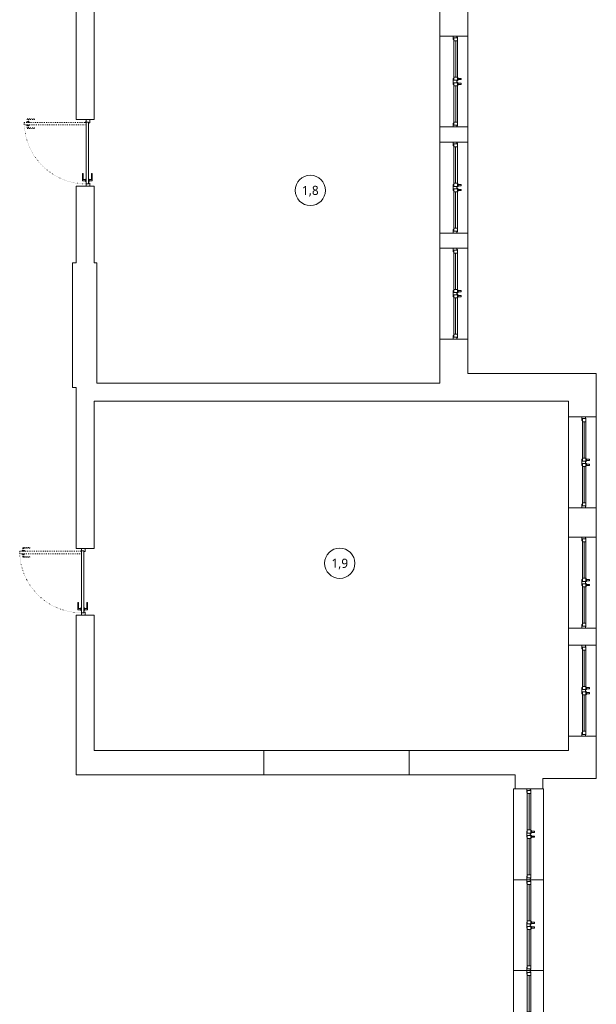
# Model space of a CAD drawing. Header units: millimetres. Extents: x 74561 to 128111, y -68197 to -28273.
# Tile 21 of 26: x 105909 to 107811, y -65254 to -62006. Entities that reach past the tile are written whole.
import ezdxf
from ezdxf.enums import TextEntityAlignment as Align

# ---------------------------------------------------------------- set-up
doc = ezdxf.new("R2010")
doc.units = ezdxf.units.MM
doc.linetypes.add('ACAD_ISO03W100', pattern=[30, 12, -18])
doc.linetypes.add('ACAD_ISO07W100', pattern=[3, 0, -3])
doc.layers.get('0').update_dxf_attribs({"color": 251, "lineweight": 9})
for name, color, linetype, lineweight in [('opis..KF', 251, 'Continuous', 9), ('stolarka_arch', 251, 'Continuous', 9), ('ściany ist..KF', 251, 'Continuous', 9)]:
    doc.layers.add(name, color=color, linetype=linetype, lineweight=lineweight)
doc.styles.add('ARCH', font='segoeuil.ttf')

# ---------------------------------------------------------------- blocks, each defined once
blk = doc.blocks.new('*U667')
at = {"layer": 'stolarka_arch', "linetype": 'ACAD_ISO03W100', "lineweight": 0, "ltscale": 0.1}
for points in [[(3.5, 98), (3.5, 94), (4.5, 94), (4.5, 98)], [(4.5, 102), (4.5, 0), (8.5, 0), (8.5, 102)], [(9.5, 98), (9.5, 94), (8.5, 94), (8.5, 98)], [(3.5, 97), (-1.5, 97), (-1.5, 85), (-0.5, 85), (-0.5, 95), (3.5, 95)], [(9.5, 97), (14.5, 97), (14.5, 85), (13.5, 85), (13.5, 95), (9.5, 95)]]:
    blk.add_lwpolyline(points, close=True, dxfattribs=at)
at = {"layer": 'stolarka_arch'}
for points in [[(5, -4), (5, -6), (0, -6), (0, 0), (4, 0), (4, -4), (5, -4)], [(106, 0), (4, 0), (4, -4), (106, -4)], [(101, 1), (101, 6), (89, 6), (89, 5), (99, 5), (99, 1)], [(102, 1), (98, 1), (98, 0), (102, 0)], [(105, -4), (105, -6), (110, -6), (110, 0), (106, 0), (106, -4), (105, -4)], [(101, -5), (101, -10), (89, -10), (89, -9), (99, -9), (99, -5)], [(102, -5), (98, -5), (98, -4), (102, -4)]]:
    blk.add_lwpolyline(points, close=True, dxfattribs=at)
blk.add_circle((4, 0.5), 0.5, dxfattribs=at)
at = {"layer": 'stolarka_arch', "linetype": 'ACAD_ISO07W100', "lineweight": 0, "ltscale": 0.5}
blk.add_arc((4, 0), 102, 0, 89.6506, dxfattribs=at)
blk = doc.blocks.new('*U1052')
at = {"layer": 'stolarka_arch', "lineweight": 0}
blk.add_lwpolyline([(0, 0), (150, 0), (150, -50), (0, -50)], close=True, dxfattribs=at)
at = {"layer": 'stolarka_arch'}
for points in [[(0, -22), (6, -22), (6, -23), (3, -23), (3, -28), (0, -28)], [(3, -23), (8, -23), (8, -29), (2, -29), (2, -28), (3, -28)], [(8, -26), (68, -26), (68, -23), (8, -23)], [(8, -26), (68, -26), (68, -29), (8, -29)], [(73, -23), (68, -23), (68, -29), (74, -29), (74, -28), (73, -28)], [(73, -30), (69, -30), (69, -29), (73, -29)], [(70, -22), (80, -22), (80, -23), (77, -23), (77, -28), (73, -28), (73, -23), (70, -23)], [(72, -35), (70, -35), (70, -30), (72, -30)], [(77, -23), (82, -23), (82, -29), (76, -29), (76, -28), (77, -28)], [(81, -30), (77, -30), (77, -29), (81, -29)], [(80, -35), (78, -35), (78, -30), (80, -30)], [(142, -26), (82, -26), (82, -23), (142, -23)], [(142, -26), (82, -26), (82, -29), (142, -29)], [(147, -23), (142, -23), (142, -29), (148, -29), (148, -28), (147, -28)], [(150, -22), (144, -22), (144, -23), (147, -23), (147, -28), (150, -28)]]:
    blk.add_lwpolyline(points, close=True, dxfattribs=at)
blk = doc.blocks.new('*U1048')
at = {"layer": 'stolarka_arch', "lineweight": 0}
blk.add_lwpolyline([(0, 0), (138.4, 0), (138.4, -50), (0, -50)], close=True, dxfattribs=at)
at = {"layer": 'stolarka_arch'}
for points in [[(0, -22), (6, -22), (6, -23), (3, -23), (3, -28), (0, -28)], [(3, -23), (8, -23), (8, -29), (2, -29), (2, -28), (3, -28)], [(8, -26), (68, -26), (68, -23), (8, -23)], [(8, -26), (68, -26), (68, -29), (8, -29)], [(73, -23), (68, -23), (68, -29), (74, -29), (74, -28), (73, -28)], [(73, -30), (69, -30), (69, -29), (73, -29)], [(70, -22), (80, -22), (80, -23), (77, -23), (77, -28), (73, -28), (73, -23), (70, -23)], [(72, -35), (70, -35), (70, -30), (72, -30)], [(77, -23), (82, -23), (82, -29), (76, -29), (76, -28), (77, -28)], [(81, -30), (77, -30), (77, -29), (81, -29)], [(80, -35), (78, -35), (78, -30), (80, -30)], [(130.4, -26), (82, -26), (82, -23), (130.4, -23)], [(130.4, -26), (82, -26), (82, -29), (130.4, -29)], [(135.4, -23), (130.4, -23), (130.4, -29), (136.4, -29), (136.4, -28), (135.4, -28)], [(138.4, -22), (132.4, -22), (132.4, -23), (135.4, -23), (135.4, -28), (138.4, -28)]]:
    blk.add_lwpolyline(points, close=True, dxfattribs=at)
blk = doc.blocks.new('*U1054')
at = {"layer": 'stolarka_arch', "lineweight": 0}
blk.add_lwpolyline([(0, 0), (150, 0), (150, -45.9), (0, -45.9)], close=True, dxfattribs=at)
at = {"layer": 'stolarka_arch'}
for points in [[(0, -22), (6, -22), (6, -23), (3, -23), (3, -28), (0, -28)], [(3, -23), (8, -23), (8, -29), (2, -29), (2, -28), (3, -28)], [(8, -26), (68, -26), (68, -23), (8, -23)], [(8, -26), (68, -26), (68, -29), (8, -29)], [(73, -23), (68, -23), (68, -29), (74, -29), (74, -28), (73, -28)], [(73, -30), (69, -30), (69, -29), (73, -29)], [(70, -22), (80, -22), (80, -23), (77, -23), (77, -28), (73, -28), (73, -23), (70, -23)], [(72, -35), (70, -35), (70, -30), (72, -30)], [(77, -23), (82, -23), (82, -29), (76, -29), (76, -28), (77, -28)], [(81, -30), (77, -30), (77, -29), (81, -29)], [(80, -35), (78, -35), (78, -30), (80, -30)], [(142, -26), (82, -26), (82, -23), (142, -23)], [(142, -26), (82, -26), (82, -29), (142, -29)], [(147, -23), (142, -23), (142, -29), (148, -29), (148, -28), (147, -28)], [(150, -22), (144, -22), (144, -23), (147, -23), (147, -28), (150, -28)]]:
    blk.add_lwpolyline(points, close=True, dxfattribs=at)
blk = doc.blocks.new('*U1002')
at = {"layer": 'stolarka_arch', "lineweight": 0}
blk.add_lwpolyline([(0, 0), (150, 0), (150, -46), (0, -46)], close=True, dxfattribs=at)
at = {"layer": 'stolarka_arch'}
for points in [[(0, -22), (6, -22), (6, -23), (3, -23), (3, -28), (0, -28)], [(3, -23), (8, -23), (8, -29), (2, -29), (2, -28), (3, -28)], [(8, -26), (68, -26), (68, -23), (8, -23)], [(8, -26), (68, -26), (68, -29), (8, -29)], [(73, -23), (68, -23), (68, -29), (74, -29), (74, -28), (73, -28)], [(73, -30), (69, -30), (69, -29), (73, -29)], [(70, -22), (80, -22), (80, -23), (77, -23), (77, -28), (73, -28), (73, -23), (70, -23)], [(72, -35), (70, -35), (70, -30), (72, -30)], [(77, -23), (82, -23), (82, -29), (76, -29), (76, -28), (77, -28)], [(81, -30), (77, -30), (77, -29), (81, -29)], [(80, -35), (78, -35), (78, -30), (80, -30)], [(142, -26), (82, -26), (82, -23), (142, -23)], [(142, -26), (82, -26), (82, -29), (142, -29)], [(147, -23), (142, -23), (142, -29), (148, -29), (148, -28), (147, -28)], [(150, -22), (144, -22), (144, -23), (147, -23), (147, -28), (150, -28)]]:
    blk.add_lwpolyline(points, close=True, dxfattribs=at)
blk = doc.blocks.new('nr pom')
at = {"layer": 'opis..KF', "lineweight": 20}
blk.add_circle((0, 0), 25, dxfattribs=at)
at = {"layer": 'opis..KF', "style": 'ARCH'}
blk.add_attdef('00', text='', height=15, dxfattribs=at).set_placement((0, 0), align=Align.MIDDLE_CENTER)

msp = doc.modelspace()

# ---------------------------------------------------------------- linework, layer by layer
msp.add_lwpolyline([(106713.8, -64497), (107193.8, -64497), (107193.8, -64417), (106713.8, -64417)], close=True)
at = {"layer": 'ściany ist..KF', "linetype": 'ByBlock'}
for points in [[(107294.8, -61901.9), (107386.8, -61901.9), (107386.8, -62060.1), (107294.8, -62060.1), (107294.8, -61952), (106154.8, -61952), (106154.8, -62336), (106094.8, -62336), (106094.8, -60866.2), (106154.8, -60866.2), (106154.8, -61601), (106425.8, -61601), (106425.8, -61684), (106154.8, -61684), (106154.8, -61909.1), (107294.8, -61909.1), (107294.8, -61901.9)], [(106154.8, -62556), (106094.8, -62556), (106094.8, -62808), (106082.8, -62808), (106082.8, -63220), (106094.8, -63220), (106094.8, -63750.8), (106154.8, -63750.8), (106154.8, -63265), (107718.8, -63265), (107718.8, -63316.4), (107810.8, -63316.4), (107810.8, -63173), (107386.8, -63173), (107386.8, -63060.1), (107294.8, -63060.1), (107294.8, -63205), (106163.8, -63205), (106163.8, -62808), (106154.8, -62808), (106154.8, -62556)], [(106094.8, -62808), (106082.8, -62808), (106082.8, -63220), (106094.8, -63220)], [(106163.8, -63205), (106163.8, -62808), (106154.8, -62808)], [(106094.8, -63970.8), (106154.8, -63970.8), (106154.8, -64417), (107718.8, -64417), (107718.8, -64369.8), (107810.8, -64369.8), (107810.8, -64509), (107634.8, -64509), (107634.8, -64543.3), (107542.8, -64543.3), (107542.8, -64497), (106094.8, -64497), (106094.8, -63970.8)]]:
    msp.add_lwpolyline(points, dxfattribs=at)
for points in [[(107294.8, -62410.1), (107386.8, -62410.1), (107386.8, -62360.1), (107294.8, -62360.1)], [(107294.8, -62760.1), (107386.8, -62760.1), (107386.8, -62710.1), (107294.8, -62710.1)], [(107718.8, -63713.1), (107810.8, -63713.1), (107810.8, -63616.4), (107718.8, -63616.4)], [(107718.8, -64069.8), (107810.8, -64069.8), (107810.8, -64013.1), (107718.8, -64013.1)]]:
    msp.add_lwpolyline(points, close=True, dxfattribs=at)

# ---------------------------------------------------------------- block references
at = {"layer": 'opis..KF', "color": 30, "xscale": 2, "yscale": 2, "zscale": 2}
for p, values in [((106867.5, -62569.4), {'00': '1,8'}), ((106964.6, -63799.4), {'00': '1,9'})]:
    msp.add_blockref('nr pom', p, dxfattribs=at).add_auto_attribs(values)
at = {"layer": 'stolarka_arch', "xscale": -2, "yscale": 2, "zscale": 2, "rotation": 89.99999999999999}
for name, p in [('*U1054', (107295, -62060.1)), ('*U667', (106127.9, -62336)), ('*U1002', (107294.8, -62410.1)), ('*U1002', (107294.8, -62760.1)), ('*U1002', (107718.8, -63316.4)), ('*U1002', (107718.8, -63713.1)), ('*U667', (106112.8, -63750.8)), ('*U1002', (107718.8, -64069.8))]:
    msp.add_blockref(name, p, dxfattribs=at)
at = {"layer": 'stolarka_arch', "color": 5, "xscale": -2, "yscale": 2, "zscale": 2, "rotation": 89.99999457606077}
for name, p in [('*U1052', (107537.2, -64543.3)), ('*U1052', (107537.2, -64843.3)), ('*U1048', (107537.2, -65143.3))]:
    msp.add_blockref(name, p, dxfattribs=at)

doc.saveas('drawing.dxf')
